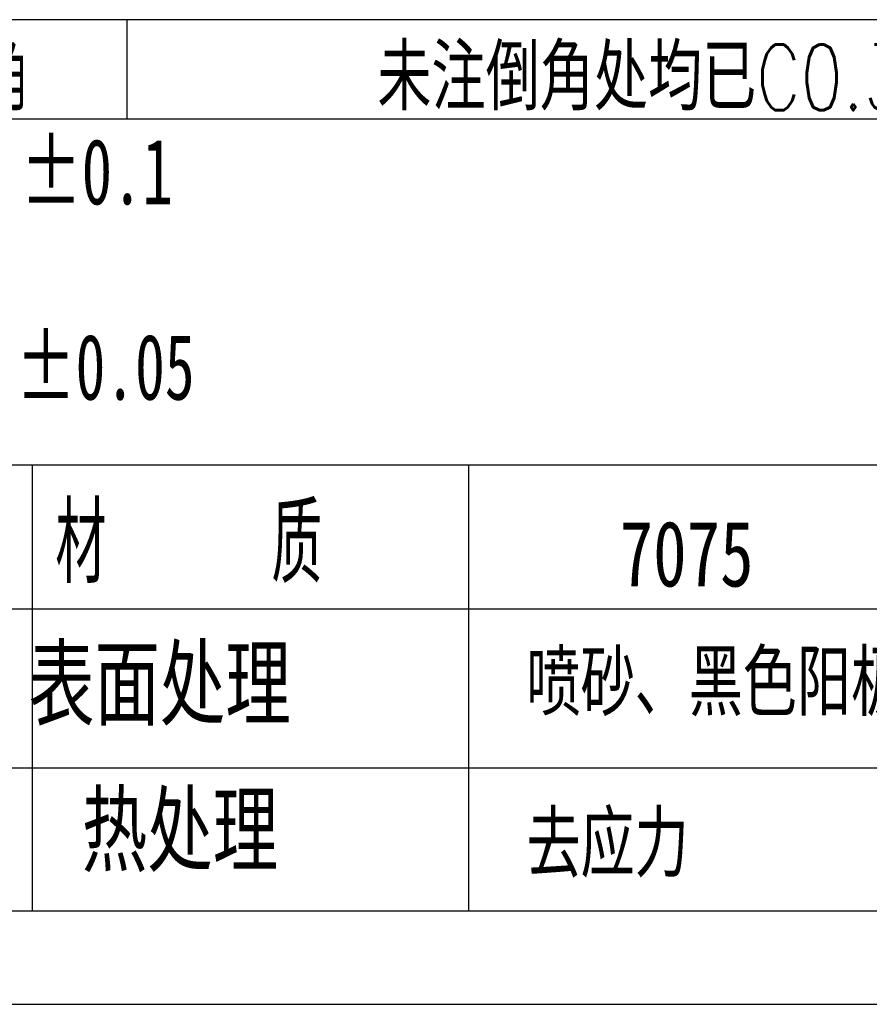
# Model space of a CAD drawing. Header units: millimetres. Extents: x 0 to 297, y 0 to 210.
# Tile 28 of 68: x 128 to 173, y 0 to 52. Entities that reach past the tile are written whole.
import ezdxf

# ---------------------------------------------------------------- set-up
doc = ezdxf.new("R2010")
doc.units = ezdxf.units.MM
doc.layers.add('图层0', color=7, linetype='Continuous', lineweight=25)
doc.styles.add('SLDTEXTSTYLE0', font='TXT', dxfattribs={"width": 0.75})
doc.styles.add('SLDTEXTSTYLE1', font='TXT', dxfattribs={"width": 0.75, "bigfont": 'bigfont'})
doc.styles.add('SLDTEXTSTYLE3', font='TXT', dxfattribs={"width": 0.583333, "bigfont": 'bigfont'})
doc.styles.add('SLDTEXTSTYLE4', font='TXT', dxfattribs={"width": 0.681818})
doc.styles.add('SLDTEXTSTYLE5', font='TXT', dxfattribs={"width": 0.666667})

msp = doc.modelspace()

# ---------------------------------------------------------------- linework, layer by layer
at = {"layer": '图层0'}
for p, q in [((292, 52.5), (5, 52.5)), ((133.3211, 52.5), (133.3211, 47.2067)), ((47.7573, 47.2067), (221.3534, 47.2067)), ((221.3534, 28.7414), (5, 28.7414)), ((128.2735, 28.7414), (128.2735, 4.9829)), ((151.5477, 28.7414), (151.5477, 4.9829)), ((221.3534, 21.0625), (47.7573, 21.0625)), ((47.7573, 12.6099), (198, 12.6099)), ((5, 4.9829), (292, 4.9829)), ((0, 0), (297, 0))]:
    msp.add_line(p, q, dxfattribs=at)

# ---------------------------------------------------------------- texts
at = {"layer": '图层0', "attachment_point": 1}
for s, insert, char_height, style in [('倒    角', (116.3017, 51.1745), 3.5, 'SLDTEXTSTYLE3'), ('未注倒角处均已C0.3倒角之', (146.6863, 51.1745), 3.5, 'SLDTEXTSTYLE1'), ('>100   ±0.1', (116.3017, 46.1532), 3.5, 'SLDTEXTSTYLE4'), ('>50    ±0.05', (116.3017, 35.7381), 3.5, 'SLDTEXTSTYLE5'), ('材    质', (129.5114, 26.6964), 4.23333, 'SLDTEXTSTYLE3'), ('7075', (159.6111, 25.7796), 3.5, 'SLDTEXTSTYLE0'), ('表面处理', (128.1003, 19.0947), 4.23333, 'SLDTEXTSTYLE1'), ('喷砂、黑色阳极氧化', (154.6336, 18.8743), 3.5, 'SLDTEXTSTYLE1'), ('热处理', (130.9225, 11.2929), 4.23333, 'SLDTEXTSTYLE1'), ('去应力', (154.6336, 10.2812), 3.5, 'SLDTEXTSTYLE1')]:
    msp.add_mtext(s, dxfattribs=dict(at, insert=insert, char_height=char_height, style=style))

doc.saveas('drawing.dxf')
